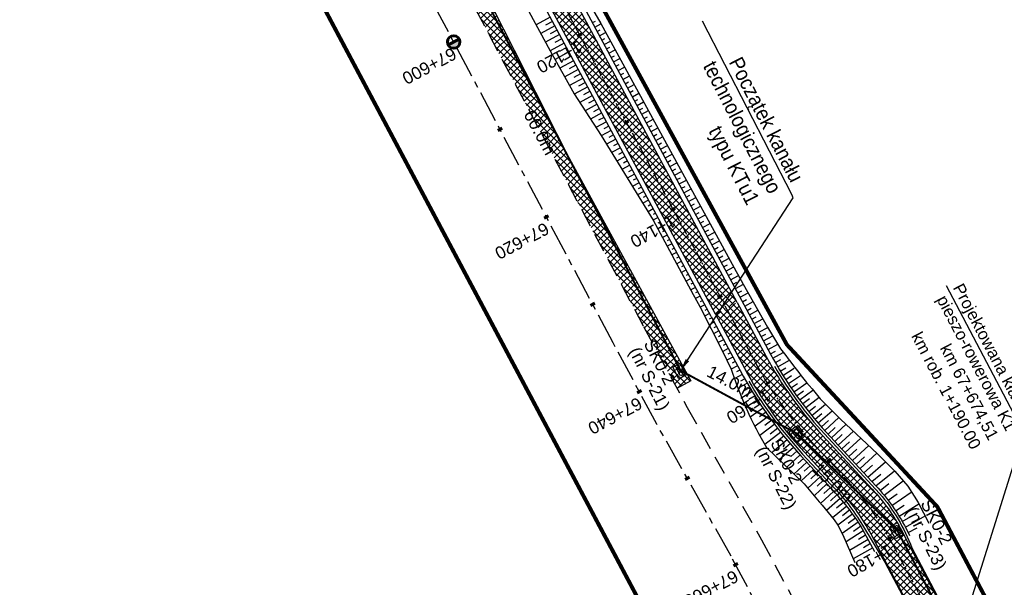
# Model space of a CAD drawing. Header units: metres. Extents: x 7529682 to 7533711, y 5721186 to 5727842.
# Tile 83 of 112: x 7530185 to 7530284, y 5726752 to 5726809. Entities that reach past the tile are written whole.
import ezdxf
from ezdxf import colors
from ezdxf.entities.mleader import LeaderData, LeaderLine
from ezdxf.math import Vec2, Vec3

# ---------------------------------------------------------------- set-up
doc = ezdxf.new("R2010")
doc.units = ezdxf.units.M
for name, pattern in [('817-dzialki-09-05-04$0$HIDDEN', [0.375, 0.25, -0.125]), ('CENTER', [50.8, 31.75, -6.35, 6.35, -6.35]), ('HIDDEN', [9.525, 6.35, -3.175])]:
    doc.linetypes.add(name, pattern=pattern)
for name, color, linetype in [('C-DROGI-SYTUACJA-ETYKIETY', 7, 'Continuous'), ('D-hatch-pobocza', 131, 'Continuous'), ('D-pobocza', 7, 'Continuous'), ('D-skarpa', 7, 'Continuous'), ('D-skarpa-kreskowanie', 7, 'Continuous')]:
    doc.layers.add(name, color=color, linetype=linetype)
for name, color, linetype, lineweight, true_color in [('D-bariery', 7, 'FENCELINE2', 30, 0xff0f0f), ('D-hatch-ciag-pieszo-rowerowy', 7, 'Continuous', 13, 0xff9f80), ('D-LR-etap-III', 7, '817-dzialki-09-05-04$0$HIDDEN', 50, 0xff1aff)]:
    doc.layers.add(name, color=color, linetype=linetype, lineweight=lineweight, true_color=true_color)
for name, color, linetype, lineweight in [('D-krawędzie', 7, 'Continuous', 30), ('D-obrzeża', 7, 'Continuous', 30), ('D-opisy', 7, 'Continuous', 30), ('D-oś', 10, 'CENTER', 30), ('Sieci-T-kanal technologiczny', 4, 'kt kanał technologiczny', 30)]:
    doc.layers.add(name, color=color, linetype=linetype, lineweight=lineweight)
for name, color, linetype, true_color in [('D-opis-KT-dlugosci', 7, 'Continuous', 0xff8000), ('D-opis-KT-studnie', 7, 'Continuous', 0xff8000), ('poprzeczki', 7, 'Continuous', 0x0000c7)]:
    doc.layers.add(name, color=color, linetype=linetype, true_color=true_color)
doc.styles.add('ARIAL', font='arial.ttf', dxfattribs={"height": 1})
doc.styles.get("Standard").update_dxf_attribs({"font": 'arial.ttf'})
doc.linetypes.add('FENCELINE2', pattern='A,6.35,-2.54,[132,ltypeshp.shx,S=2.54,R=0,X=-2.54,Y=0],-2.54,25.4', length=36.83)
doc.linetypes.add('kt kanał technologiczny', pattern='A,1,-0.8,["kt",Standard,S=0.5,R=0,X=-0.7,Y=-0.15],-0.3', length=2.1)
pattern_1 = [(45, (0, 0), (-0.33675960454, 0.33675960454), []), (135, (0, 0), (-0.33675960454, -0.33675960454), [])]

# ---------------------------------------------------------------- blocks, each defined once
blk = doc.blocks.new('kilometraz')
at = {"linetype": 'ByBlock', "lineweight": -2}
blk.add_hatch(color=0, dxfattribs=at).paths.add_polyline_path([(0, -0.28125, 0.41421356), (0.28125, 0, 0.41421356), (0, 0.28125)])
at = {"color": 0, "linetype": 'ByBlock', "lineweight": -2}
blk.add_line((0, 0.28125), (0, -0.28125), dxfattribs=at)
blk.add_circle((0, 0), 0.28125, dxfattribs=at)
blk = doc.blocks.new('AeccTickLine')
at = {"color": 0, "linetype": 'ByBlock', "lineweight": -2}
blk.add_line((0, 1), (0, -1), dxfattribs=at)
blk = doc.blocks.new('SKR2')
at = {"layer": 'Sieci-T-kanal technologiczny', "color": 2, "lineweight": 25}
for points in [[(0.028, -0.188), (0.958, -1.153), (0.282, -1.805), (-0.648, -0.84)], [(-0.038, -0.537), (0.607, -1.206), (0.233, -1.567), (-0.412, -0.898)]]:
    blk.add_lwpolyline(points, close=True, dxfattribs=at)
blk.add_lwpolyline([(-0.09, -1.232), (0.285, -0.872)], dxfattribs=at)

msp = doc.modelspace()

# ---------------------------------------------------------------- hatches: boundary and pattern name
at = {"layer": 'D-hatch-ciag-pieszo-rowerowy'}
h = msp.add_hatch(dxfattribs=at)
h.set_pattern_fill('ANSI37', color=256, scale=0.15, style=0)
h.set_pattern_definition([(45, (0.87658, 0.48407), (-0.33675960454, 0.33675960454), []), (135, (0.87658, 0.48407), (-0.33675960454, -0.33675960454), [])])
h.paths.add_polyline_path([(7530218.952, 5726852.807), (7530216.575, 5726851.959), (7530226.804, 5726832.32), (7530255.071, 5726779.69), (7530257.273, 5726780.873), (7530229.014, 5726833.489)])
h = msp.add_hatch(dxfattribs=at)
h.set_pattern_fill('ANSI37', color=256, scale=0.15, style=0)
h.set_pattern_definition(pattern_1)
h.paths.add_polyline_path([(7530259.102, 5726774.826), (7530256.172, 5726780.282), (7530255.071, 5726779.69), (7530258.001, 5726774.234, 0.063585), (7530264.072, 5726765.729), (7530264.989, 5726766.578, -0.063585)])
h.paths.add_polyline_path([(7530260.204, 5726775.417), (7530257.273, 5726780.873), (7530256.172, 5726780.282), (7530259.102, 5726774.826, 0.063585), (7530264.989, 5726766.578), (7530265.906, 5726767.427, -0.063585)])
h = msp.add_hatch(dxfattribs=at)
h.set_pattern_fill('ANSI37', color=256, scale=0.15, style=0)
h.set_pattern_definition(pattern_1)
edge = h.paths.add_edge_path()
edge.add_line((7530283.833, 5726728.997), (7530286.28, 5726729.51))
edge.add_line((7530286.28, 5726729.51), (7530284.652, 5726736.563))
edge.add_arc((7530268.68, 5726732.277), 16.536, 15.0227, 28.03049)
edge.add_line((7530283.277, 5726740.048), (7530282.392, 5726741.774))
edge.add_line((7530282.392, 5726741.774), (7530274.686, 5726756.331))
edge.add_line((7530274.686, 5726756.331), (7530273.91, 5726757.795))
edge.add_arc((7530256.237, 5726748.432), 20, 27.9173, 42.79309)
edge.add_line((7530270.913, 5726762.019), (7530265.906, 5726767.427))
edge.add_line((7530265.906, 5726767.427), (7530264.072, 5726765.729))
edge.add_line((7530264.072, 5726765.729), (7530266.929, 5726762.642))
edge.add_arc((7530249.054, 5726744.94), 25.158, 35.87851, 44.72219, ccw=False)
edge.add_line((7530269.438, 5726759.684), (7530270.155, 5726758.6))
edge.add_line((7530270.155, 5726758.6), (7530270.8, 5726757.472))
edge.add_line((7530270.8, 5726757.472), (7530280.403, 5726739.321))
edge.add_line((7530280.403, 5726739.321), (7530281.385, 5726737.172))
edge.add_line((7530281.385, 5726737.172), (7530282.232, 5726734.968))
edge.add_arc((7530245.156, 5726721.986), 39.283, 14.8317, 19.29733, ccw=False)
edge.add_line((7530283.13, 5726732.041), (7530283.833, 5726728.997))
at = {"layer": 'D-hatch-pobocza'}
h = msp.add_hatch(dxfattribs=at)
h.set_pattern_fill('ANSI37', color=256, scale=0.15, style=0)
h.set_pattern_definition(pattern_1)
h.paths.add_polyline_path([(7530229.37, 5726816.95), (7530212.464, 5726849.277), (7530211.151, 5726847.666), (7530247.82, 5726778.438), (7530251.181, 5726772.19), (7530252.58, 5726772.943), (7530252.44, 5726773.19), (7530240.1, 5726795.81)])

# ---------------------------------------------------------------- linework, layer by layer
at = {"layer": 'D-bariery', "ltscale": 0.05, "flags": 128}
for points in [[(7530261.044, 5726774.425, 0.0553), (7530266.09, 5726767.597), (7530271.655, 5726761.585, -0.089216), (7530274.919, 5726756.078), (7530274.919, 5726756.078), (7530281.911, 5726742.873), (7530281.911, 5726742.873, -0.073318), (7530284.987, 5726736.22), (7530286.926, 5726727.824, 0.021396), (7530289.132, 5726721.882, 0.021396)], [(7530258.449, 5726772.919, 0.0553), (7530263.888, 5726765.559), (7530266.746, 5726762.473, -0.061023), (7530269.951, 5726758.359), (7530272.2, 5726754.638), (7530279.645, 5726740.577), (7530281.209, 5726736.952, -0.032987), (7530282.886, 5726731.985), (7530283.925, 5726727.488, 0.034388), (7530286.376, 5726720.683)]]:
    msp.add_lwpolyline(points, format="xyb", dxfattribs=at)
at = {"layer": 'D-krawędzie', "linetype": 'HIDDEN', "ltscale": 0.3}
msp.add_lwpolyline([(7530204.081, 5726861.013), (7530247.82, 5726778.438), (7530252.22, 5726770.26), (7530259.735, 5726756.9), (7530263.782, 5726749.287), (7530270.196, 5726737.096), (7530272.433, 5726732.819), (7530276.009, 5726725.598), (7530279.7, 5726718.02), (7530284.501, 5726708.94), (7530291.376, 5726695.94), (7530296.046, 5726687.107), (7530304.464, 5726671.187), (7530316.604, 5726648.181), (7530333.058, 5726617.014), (7530350.004, 5726585.006), (7530367.258, 5726552.316), (7530385.763, 5726517.235), (7530404.054, 5726482.546)], dxfattribs=at)
at = {"layer": 'D-LR-etap-III', "ltscale": 10, "flags": 128}
msp.add_lwpolyline([(7531750.474, 5723895.103, 0.4, 0.4, 0), (7531750.505, 5723895.13, 0.4, 0.4, 0), (7531682.71, 5724022.92, 0.4, 0.4, 0), (7531619.177, 5724147.204, 0.4, 0.4, 0), (7531592.309, 5724198.489, 0.4, 0.4, 0), (7531553.264, 5724272.919, 0.4, 0.4, 0), (7531504.02, 5724366.79, 0.4, 0.4, 0), (7531482.09, 5724407.62, 0.4, 0.4, 0), (7531412.35, 5724541.183, 0.4, 0.4, 0), (7531388.464, 5724586.93, 0.4, 0.4, 0), (7531345.12, 5724669.94, 0.4, 0.4, 0), (7531127.66, 5725081.67, 0.4, 0.4, 0), (7531059.253, 5725211.041, 0.4, 0.4, 0), (7531008.007, 5725307.954, 0.4, 0.4, 0), (7530964.182, 5725390.836, 0.4, 0.4, 0), (7530914.557, 5725484.684, 0.4, 0.4, 0), (7530865.243, 5725577.494, 0.4, 0.4, 0), (7530840.085, 5725624.059, 0.4, 0.4, 0), (7530802.56, 5725694.925, 0.4, 0.4, 0), (7530755.54, 5725787.51, 0.4, 0.4, 0), (7530708.718, 5725876.303, 0.4, 0.4, 0), (7530695.12, 5725902.09, 0.4, 0.4, 0), (7530642.914, 5726001.078, 0.4, 0.4, 0), (7530634.935, 5726016.147, 0.4, 0.4, 0), (7530610.82, 5726061.93, 0.4, 0.4, 0), (7530610.82, 5726061.93, 0.4, 0.4, 0), (7530607.21, 5726063.51, 0.4, 0.4, 0), (7530597.42, 5726080.68, 0.4, 0.4, 0), (7530591.16, 5726088.44, 0.4, 0.4, 0), (7530581.28, 5726107.21, 0.4, 0.4, 0), (7530571.29, 5726130.56, 0.4, 0.4, 0), (7530549.555, 5726171.527, 0.4, 0.4, 0), (7530531.014, 5726206.474, 0.4, 0.4, 0), (7530516.461, 5726236.017, 0.4, 0.4, 0), (7530500.799, 5726266.141, 0.4, 0.4, 0), (7530491.35, 5726283.94, 0.4, 0.4, 0), (7530482.4, 5726303.41, 0.4, 0.4, 0), (7530482.4, 5726303.41, 0.4, 0.4, 0), (7530450.41, 5726357.28, 0.4, 0.4, 0), (7530397.759, 5726458.5, 0.4, 0.4, 0), (7530334.708, 5726583.665, 0.4, 0.4, 0), (7530303.939, 5726645.168, 0.4, 0.4, 0), (7530300.51, 5726651.778, 0.4, 0.4, 0), (7530289.214, 5726671.967, 0.4, 0.4, 0), (7530281.54, 5726685.57, 0.4, 0.4, 0), (7530261.371, 5726724.163, 0.4, 0.4, 0), (7530254.03, 5726738.21, 0.4, 0.4, 0), (7530197.22, 5726845.06, 0.4, 0.4, 0), (7530194.71, 5726849.15, 0.4, 0.4, 0), (7530195.92, 5726850.75, 0.4, 0.4, 0), (7530170.547, 5726892.961, 0.4, 0.4, 0), (7530143.175, 5726945.066, 0.4, 0.4, 0), (7530105.06, 5727018.32, 0.4, 0.4, 0), (7530100.06, 5727027.16, 0.4, 0.4, 0), (7530062.319, 5727099.625, 0.4, 0.4, 0), (7530015.379, 5727189.42, 0.4, 0.4, 0), (7529983.208, 5727250.207, 0.4, 0.4, 0), (7529953.284, 5727306.747, 0.4, 0.4, 0), (7529900.671, 5727406.159, 0.4, 0.4, 0), (7529890.63, 5727425.131, 0.4, 0.4, 0), (7529875.155, 5727454.426, 0.4, 0.4, 0), (7529857.56, 5727487.787, 0.4, 0.4, 0), (7529835.194, 5727530.193, 0.4, 0.4, 0), (7529811.741, 5727574.662, 0.4, 0.4, 0), (7529792.102, 5727611.923, 0.4, 0.4, 0), (7529768.066, 5727657.47, 0.4, 0.4, 0), (7529755.211, 5727682.131, 0.4, 0.4, 0), (7529753.31, 5727681.13, 0.4, 0.4, 0), (7529739.21, 5727707.77, 0.4, 0.4, 0), (7529735.395, 5727711.252, 0.4, 0.4, 0), (7529725.42, 5727730.2, 0.4, 0.4, 0), (7529723.55, 5727729.88, 0.4, 0.4, 0), (7529695.567, 5727782.932, 0.4, 0.4, 0), (7529717.68, 5727794.024, 0.4, 0.4, 0), (7529736.275, 5727758.647, 0.4, 0.4, 0), (7529736.275, 5727758.647, 0.4, 0.4, 0), (7529744.511, 5727750.406, 0.4, 0.4, 0), (7529744.511, 5727750.406, 0.4, 0.4, 0), (7529750.283, 5727738.55, 0.4, 0.4, 0), (7529777.109, 5727687.569, 0.4, 0.4, 0), (7529796.515, 5727651.33, 0.4, 0.4, 0), (7529814.938, 5727616.793, 0.4, 0.4, 0), (7529839.007, 5727572.304, 0.4, 0.4, 0), (7529860.618, 5727532.509, 0.4, 0.4, 0), (7529882.349, 5727491.504, 0.4, 0.4, 0), (7529904.865, 5727449.096, 0.4, 0.4, 0), (7529920.747, 5727418.885, 0.4, 0.4, 0), (7529946.677, 5727368.547, 0.4, 0.4, 0), (7529972.025, 5727320.573, 0.4, 0.4, 0), (7529987.74, 5727290.153, 0.4, 0.4, 0), (7529996.497, 5727273.662, 0.4, 0.4, 0), (7530017.541, 5727234.203, 0.4, 0.4, 0), (7530033.054, 5727204.864, 0.4, 0.4, 0), (7530051.623, 5727170.223, 0.4, 0.4, 0), (7530069.277, 5727137.016, 0.4, 0.4, 0), (7530089.385, 5727097.534, 0.4, 0.4, 0), (7530109.713, 5727060.747, 0.4, 0.4, 0), (7530136.77, 5727011.64, 0.4, 0.4, 0), (7530162.447, 5726962.744, 0.4, 0.4, 0), (7530187.674, 5726916.992, 0.4, 0.4, 0), (7530207.821, 5726879.335, 0.4, 0.4, 0), (7530230.626, 5726834.519, 0.4, 0.4, 0), (7530262.288, 5726776.618, 0.4, 0.4, 0), (7530277.51, 5726760.213, 0.4, 0.4, 0), (7530286.037, 5726744.107, 0.4, 0.4, 0), (7530288.097, 5726735.884, 0.4, 0.4, 0), (7530290.394, 5726725.047, 0.4, 0.4, 0), (7530296.177, 5726713.583, 0.4, 0.4, 0), (7530302.726, 5726701.182, 0.4, 0.4, 0), (7530325.685, 5726657.466, 0.4, 0.4, 0), (7530343.244, 5726623.649, 0.4, 0.4, 0), (7530360.23, 5726591.747, 0.4, 0.4, 0), (7530383.209, 5726548.059, 0.4, 0.4, 0), (7530406.018, 5726503.606, 0.4, 0.4, 0), (7530427.465, 5726462.62, 0.4, 0.4, 0), (7530447.928, 5726424.388, 0.4, 0.4, 0), (7530471.127, 5726379.921, 0.4, 0.4, 0), (7530490.501, 5726343.033, 0.4, 0.4, 0), (7530509.499, 5726306.733, 0.4, 0.4, 0), (7530529.89, 5726267.244, 0.4, 0.4, 0), (7530543.852, 5726238.99, 0.4, 0.4, 0), (7530554.809, 5726218.944, 0.4, 0.4, 0), (7530559.027, 5726212.223, 0.4, 0.4, 0), (7530563.061, 5726206.41, 0.4, 0.4, 0), (7530566.934, 5726200.464, 0.4, 0.4, 0), (7530569.771, 5726194.902, 0.4, 0.4, 0), (7530571.473, 5726191.282, 0.4, 0.4, 0), (7530572.839, 5726188.025, 0.4, 0.4, 0), (7530575.295, 5726182.035, 0.4, 0.4, 0), (7530579.737, 5726173.306, 0.4, 0.4, 0), (7530583.3, 5726167.41, 0.4, 0.4, 0), (7530593.4, 5726163.33, 0.4, 0.4, 0), (7530598.618, 5726155.264, 0.4, 0.4, 0), (7530608.258, 5726140.497, 0.4, 0.4, 0), (7530603.27, 5726136.83, 0.4, 0.4, 0), (7530606.53, 5726131.84, 0.4, 0.4, 0), (7530604.239, 5726124.217, 0.4, 0.4, 0), (7530605.847, 5726121.63, 0.4, 0.4, 0), (7530608.972, 5726116.164, 0.4, 0.4, 0), (7530618.114, 5726097.791, 0.4, 0.4, 0), (7530651.213, 5726034.96, 0.4, 0.4, 0), (7530670.244, 5725998.611, 0.4, 0.4, 0), (7530698.075, 5725945.953, 0.4, 0.4, 0), (7530716.506, 5725911.305, 0.4, 0.4, 0), (7530735.223, 5725875.667, 0.4, 0.4, 0), (7530752.504, 5725842.155, 0.4, 0.4, 0), (7530778.311, 5725793.501, 0.4, 0.4, 0), (7530797.5, 5725756.382, 0.4, 0.4, 0), (7530812.519, 5725728.289, 0.4, 0.4, 0), (7530820.039, 5725713.16, 0.4, 0.4, 0), (7530822.422, 5725710.194, 0.4, 0.4, 0), (7530833.155, 5725688.801, 0.4, 0.4, 0), (7530849.629, 5725656.159, 0.4, 0.4, 0), (7530867.983, 5725621.964, 0.4, 0.4, 0), (7530872.63, 5725612.888, 0.4, 0.4, 0), (7530880.354, 5725597.595, 0.4, 0.4, 0), (7530883.839, 5725593.389, 0.4, 0.4, 0), (7530891.782, 5725587.763, 0.4, 0.4, 0), (7530895.039, 5725584.281, 0.4, 0.4, 0), (7530897.034, 5725580.941, 0.4, 0.4, 0), (7530900.952, 5725579.946, 0.4, 0.4, 0), (7530904.81, 5725571.977, 0.4, 0.4, 0), (7530903.682, 5725568.566, 0.4, 0.4, 0), (7530908.901, 5725558.845, 0.4, 0.4, 0), (7530910.252, 5725545.672, 0.4, 0.4, 0), (7530912.873, 5725538.646, 0.4, 0.4, 0), (7530945.278, 5725478.464, 0.4, 0.4, 0), (7530959.692, 5725450.246, 0.4, 0.4, 0), (7531002.827, 5725368.192, 0.4, 0.4, 0), (7531044.704, 5725290.314, 0.4, 0.4, 0), (7531064.099, 5725253.213, 0.4, 0.4, 0), (7531083.01, 5725216.678, 0.4, 0.4, 0), (7531113.013, 5725158.466, 0.4, 0.4, 0), (7531137.364, 5725113.071, 0.4, 0.4, 0), (7531150.831, 5725086.712, 0.4, 0.4, 0), (7531159.746, 5725076.641, 0.4, 0.4, 0), (7531166.31, 5725074.58, 0.4, 0.4, 0), (7531172.29, 5725062.58, 0.4, 0.4, 0), (7531170.59, 5725055.606, 0.4, 0.4, 0), (7531173.733, 5725044.081, 0.4, 0.4, 0), (7531215.342, 5724964.86, 0.4, 0.4, 0), (7531238.054, 5724921.685, 0.4, 0.4, 0), (7531262.39, 5724875.283, 0.4, 0.4, 0), (7531295.587, 5724811.266, 0.4, 0.4, 0), (7531348.488, 5724712.363, 0.4, 0.4, 0), (7531363.741, 5724682.684, 0.4, 0.4, 0), (7531366.987, 5724675.865, 0.4, 0.4, 0), (7531382.541, 5724646.111, 0.4, 0.4, 0), (7531401.299, 5724610.875, 0.4, 0.4, 0), (7531428.965, 5724558.862, 0.4, 0.4, 0), (7531449.111, 5724520.398, 0.4, 0.4, 0), (7531477.293, 5724465.831, 0.4, 0.4, 0), (7531500.996, 5724421.113, 0.4, 0.4, 0), (7531512.122, 5724400.549, 0.4, 0.4, 0), (7531513.782, 5724396.757, 0.4, 0.4, 0), (7531526.32, 5724379.39, 0.4, 0.4, 0), (7531566.784, 5724302.736, 0.4, 0.4, 0), (7531612.277, 5724225.61, 0.4, 0.4, 0), (7531620.493, 5724210.548, 0.4, 0.4, 0), (7531631.578, 5724196.258, 0.4, 0.4, 0), (7531653.484, 5724152.434, 0.4, 0.4, 0), (7531661.151, 5724128.494, 0.4, 0.4, 0), (7531673.881, 5724101.186, 0.4, 0.4, 0), (7531684.691, 5724081.184, 0.4, 0.4, 0), (7531699.212, 5724051.17, 0.4, 0.4, 0), (7531704.034, 5724040.584, 0.4, 0.4, 0), (7531704.034, 5724040.584, 0.4, 0.4, 0), (7531703.913, 5724037.17, 0.4, 0.4, 0), (7531736.42, 5723969.232, 0.4, 0.4, 0), (7531738.285, 5723967.699, 0.4, 0.4, 0), (7531742.181, 5723962.346, 0.4, 0.4, 0), (7531744.286, 5723958.616, 0.4, 0.4, 0), (7531755.393, 5723944.193, 0.4, 0.4, 0), (7531758.69, 5723936.76, 0.4, 0.4, 0), (7531780.08, 5723929.25, 0.4, 0.4, 0), (7531792.612, 5723906.338, 0.4, 0.4, 0), (7531792.612, 5723906.338, 0.4, 0.4, 0), (7531756.962, 5723883.055, 0.4, 0.4, 0), (7531750.46, 5723895.13, 0.4, 0.4, 0), (7531750.46, 5723895.13, 0, 0, 0)], format="xyseb", dxfattribs=at)
at = {"layer": 'D-obrzeża'}
for points in [[(7530255.071, 5726779.69), (7530226.804, 5726832.32), (7530203.558, 5726876.949)], [(7530257.273, 5726780.873), (7530229.014, 5726833.489), (7530218.952, 5726852.807)]]:
    msp.add_lwpolyline(points, dxfattribs=at)
for points in [[(7530257.273, 5726780.873), (7530260.204, 5726775.417, 0.063585), (7530265.906, 5726767.427)], [(7530255.071, 5726779.69), (7530258.001, 5726774.234, 0.063585), (7530264.072, 5726765.729)]]:
    msp.add_lwpolyline(points, format="xyb", dxfattribs=at)
at = {"layer": 'D-obrzeża', "linetype": 'ByBlock'}
for points in [[(7530265.906, 5726767.427), (7530270.913, 5726762.019, -0.064999), (7530273.91, 5726757.795), (7530274.494, 5726756.693)], [(7530280.403, 5726739.321), (7530279.751, 5726740.565), (7530270.8, 5726757.472, 0.065084), (7530267.801, 5726761.701), (7530264.072, 5726765.729)]]:
    msp.add_lwpolyline(points, format="xyb", dxfattribs=at)
msp.add_lwpolyline([(7530283.277, 5726740.048), (7530283.076, 5726740.46), (7530282.893, 5726740.822), (7530282.623, 5726741.339), (7530282.314, 5726741.922), (7530274.494, 5726756.693)], dxfattribs=at)
at = {"layer": 'D-opisy'}
msp.add_lwpolyline([(7530278.399, 5726782.598), (7530286.203, 5726767.736), (7530280.681, 5726750.117), (7530264.029, 5726741.301)], dxfattribs=at)
at = {"layer": 'D-oś', "ltscale": 0.03}
msp.add_lwpolyline([(7530204.666, 5726877.528), (7530227.909, 5726832.904), (7530259.102, 5726774.826, 0.063585), (7530264.989, 5726766.578), (7530268.47, 5726762.818, -0.065084), (7530272.969, 5726756.475), (7530281.424, 5726740.504, -0.065084), (7530284.142, 5726733.217), (7530284.891, 5726729.972, 0.064463), (7530289.362, 5726717.937), (7530322.484, 5726654.998), (7530339.922, 5726621.886), (7530356.842, 5726589.483), (7530379.806, 5726546.279), (7530402.949, 5726502.005), (7530424.44, 5726461.025)], format="xyb", dxfattribs=at)
at = {"layer": 'D-oś', "ltscale": 0.1}
msp.add_lwpolyline([(7530400.958, 5726480.914), (7530382.667, 5726515.602), (7530364.162, 5726550.682), (7530346.91, 5726583.371), (7530329.964, 5726615.378), (7530313.508, 5726646.548), (7530301.37, 5726669.551), (7530292.952, 5726685.471), (7530288.281, 5726694.304), (7530281.407, 5726707.304), (7530276.579, 5726716.435), (7530272.867, 5726724.055), (7530269.314, 5726731.231), (7530267.097, 5726735.47), (7530260.688, 5726747.65), (7530256.664, 5726755.22), (7530249.153, 5726768.573), (7530244.732, 5726776.79), (7530200.988, 5726859.376)], dxfattribs=at)
at = {"layer": 'D-pobocza'}
for points in [[(7530219.427, 5726852.977), (7530229.456, 5726833.723), (7530257.714, 5726781.11)], [(7530254.63, 5726779.453), (7530226.362, 5726832.086), (7530216.099, 5726851.789)], [(7530212.464, 5726849.277), (7530229.37, 5726816.95), (7530240.1, 5726795.81), (7530252.44, 5726773.19), (7530252.58, 5726772.943), (7530251.181, 5726772.19)]]:
    msp.add_lwpolyline(points, dxfattribs=at)
for points in [[(7530257.714, 5726781.11), (7530260.644, 5726775.654, 0.063585), (7530266.273, 5726767.767, 0.063585)], [(7530254.63, 5726779.453), (7530257.561, 5726773.997, 0.063585), (7530263.705, 5726765.389, 0.063585)], [(7530266.273, 5726767.767), (7530271.28, 5726762.358, -0.064999), (7530274.351, 5726758.03), (7530274.688, 5726757.325)], [(7530271.191, 5726755.665), (7530269.733, 5726758.331, 0.056796), (7530266.562, 5726762.303), (7530263.705, 5726765.389)]]:
    msp.add_lwpolyline(points, format="xyb", dxfattribs=at)
at = {"layer": 'D-skarpa', "linetype": 'Continuous'}
for points in [[(7530224.959, 5726831.368, -0.000026), (7530231.252, 5726819.507)], [(7530219.427, 5726852.977), (7530220.183, 5726852.12, -0.040689), (7530227.044, 5726839.912), (7530229.3, 5726835.45), (7530230.024, 5726834.006, 0.003974), (7530236.321, 5726822.229), (7530238.696, 5726817.829), (7530240.99, 5726813.386), (7530243.491, 5726809.054), (7530257.183, 5726784.005), (7530257.316, 5726783.763), (7530257.886, 5726782.731), (7530260.347, 5726778.378), (7530261.664, 5726776.201, 0.019416), (7530265.948, 5726770.821), (7530267.708, 5726769.096), (7530271.462, 5726765.589), (7530273.204, 5726763.82), (7530274.52, 5726762.299), (7530275.555, 5726760.657), (7530276.653, 5726758.557), (7530276.653, 5726758.557)], [(7530233.618, 5726815.102), (7530238.381, 5726806.309), (7530240.813, 5726801.939), (7530243.54, 5726797.729), (7530246.145, 5726793.452), (7530248.788, 5726789.197), (7530252.836, 5726781.67), (7530252.967, 5726781.427), (7530253.521, 5726780.387), (7530255.805, 5726775.938), (7530256.68, 5726774.13, 0.056652), (7530260.234, 5726766.207), (7530264.032, 5726762.558), (7530264.032, 5726762.558), (7530265.552, 5726760.74), (7530265.858, 5726760.401), (7530267.066, 5726758.913), (7530267.447, 5726758.36), (7530267.447, 5726758.36), (7530267.965, 5726757.395), (7530269.163, 5726754.591)]]:
    msp.add_lwpolyline(points, format="xyb", dxfattribs=at)
at = {"layer": 'D-skarpa-kreskowanie', "linetype": 'Continuous'}
for p, q in [((7530238.381, 5726809.707, 107.589), (7530236.955, 5726808.941, 106.509)), ((7530238.855, 5726808.826, 107.588), (7530237.432, 5726808.061, 106.511)), ((7530238.618, 5726809.266, 107.588), (7530237.906, 5726808.884, 107.049)), ((7530239.091, 5726808.385, 107.587), (7530238.381, 5726808.003, 107.049)), ((7530242.657, 5726809.144, 107.716), (7530242.955, 5726809.304, 107.49)), ((7530242.893, 5726808.703, 107.716), (7530243.504, 5726809.031, 107.254)), ((7530243.13, 5726808.263, 107.715), (7530243.437, 5726808.427, 107.483)), ((7530239.328, 5726807.945, 107.587), (7530237.908, 5726807.182, 106.512)), ((7530239.564, 5726807.504, 107.586), (7530238.855, 5726807.123, 107.05)), ((7530243.367, 5726807.822, 107.715), (7530243.983, 5726808.153, 107.248)), ((7530243.603, 5726807.382, 107.714), (7530243.913, 5726807.548, 107.48)), ((7530239.801, 5726807.064, 107.586), (7530238.384, 5726806.303, 106.514)), ((7530240.038, 5726806.623, 107.585), (7530239.333, 5726806.245, 107.052)), ((7530243.84, 5726806.941, 107.714), (7530244.463, 5726807.276, 107.242)), ((7530244.076, 5726806.501, 107.714), (7530244.39, 5726806.669, 107.476)), ((7530244.313, 5726806.06, 107.713), (7530244.943, 5726806.398, 107.236)), ((7530240.274, 5726806.183, 107.585), (7530238.871, 5726805.429, 106.523)), ((7530240.511, 5726805.742, 107.584), (7530239.812, 5726805.367, 107.056)), ((7530244.549, 5726805.62, 107.713), (7530244.866, 5726805.79, 107.473)), ((7530244.786, 5726805.179, 107.712), (7530245.422, 5726805.521, 107.231)), ((7530240.747, 5726805.302, 107.584), (7530239.357, 5726804.555, 106.532)), ((7530241.22, 5726804.421, 107.583), (7530239.843, 5726803.681, 106.541)), ((7530240.984, 5726804.861, 107.584), (7530240.292, 5726804.49, 107.06)), ((7530245.023, 5726804.739, 107.712), (7530245.342, 5726804.91, 107.47)), ((7530245.259, 5726804.298, 107.711), (7530245.902, 5726804.643, 107.225)), ((7530241.694, 5726803.54, 107.582), (7530240.33, 5726802.807, 106.55)), ((7530241.457, 5726803.98, 107.583), (7530240.772, 5726803.612, 107.064)), ((7530245.496, 5726803.858, 107.711), (7530245.819, 5726804.031, 107.466)), ((7530245.732, 5726803.417, 107.71), (7530246.382, 5726803.766, 107.219)), ((7530242.167, 5726802.659, 107.581), (7530240.816, 5726801.934, 106.559)), ((7530241.93, 5726803.099, 107.582), (7530241.252, 5726802.735, 107.068)), ((7530245.969, 5726802.977, 107.71), (7530246.295, 5726803.152, 107.463)), ((7530246.206, 5726802.536, 107.709), (7530246.861, 5726802.888, 107.213)), ((7530242.64, 5726801.778, 107.58), (7530241.362, 5726801.091, 106.613)), ((7530242.403, 5726802.218, 107.581), (7530241.746, 5726801.865, 107.083)), ((7530246.442, 5726802.096, 107.709), (7530246.772, 5726802.273, 107.46)), ((7530246.679, 5726801.655, 107.708), (7530247.341, 5726802.011, 107.207)), ((7530243.113, 5726800.897, 107.579), (7530241.907, 5726800.249, 106.667)), ((7530242.877, 5726801.337, 107.58), (7530242.256, 5726801.004, 107.11)), ((7530243.35, 5726800.456, 107.579), (7530242.765, 5726800.142, 107.136)), ((7530246.915, 5726801.215, 107.708), (7530247.248, 5726801.394, 107.456)), ((7530247.152, 5726800.774, 107.708), (7530247.821, 5726801.133, 107.201)), ((7530247.388, 5726800.334, 107.707), (7530247.724, 5726800.514, 107.453)), ((7530243.586, 5726800.016, 107.578), (7530242.453, 5726799.407, 106.721)), ((7530243.823, 5726799.575, 107.578), (7530243.274, 5726799.281, 107.163)), ((7530247.625, 5726799.893, 107.707), (7530248.3, 5726800.256, 107.196)), ((7530247.862, 5726799.453, 107.706), (7530248.201, 5726799.635, 107.449)), ((7530244.059, 5726799.135, 107.578), (7530242.998, 5726798.565, 106.774)), ((7530244.296, 5726798.694, 107.577), (7530243.783, 5726798.419, 107.189)), ((7530248.098, 5726799.012, 107.706), (7530248.78, 5726799.379, 107.19)), ((7530248.335, 5726798.572, 107.705), (7530248.677, 5726798.756, 107.446)), ((7530248.571, 5726798.131, 107.705), (7530249.26, 5726798.501, 107.184)), ((7530244.533, 5726798.254, 107.577), (7530243.543, 5726797.723, 106.828)), ((7530244.769, 5726797.814, 107.576), (7530244.287, 5726797.554, 107.211)), ((7530248.808, 5726797.691, 107.704), (7530249.154, 5726797.877, 107.443)), ((7530249.045, 5726797.25, 107.704), (7530249.739, 5726797.624, 107.178)), ((7530245.006, 5726797.373, 107.576), (7530244.065, 5726796.867, 106.863)), ((7530245.479, 5726796.492, 107.575), (7530244.586, 5726796.012, 106.899)), ((7530245.242, 5726796.933, 107.575), (7530244.784, 5726796.686, 107.228)), ((7530249.281, 5726796.81, 107.703), (7530249.63, 5726796.997, 107.439)), ((7530249.518, 5726796.369, 107.703), (7530250.219, 5726796.746, 107.172)), ((7530245.952, 5726795.611, 107.574), (7530245.107, 5726795.157, 106.934)), ((7530245.716, 5726796.052, 107.574), (7530245.281, 5726795.818, 107.245)), ((7530249.754, 5726795.929, 107.702), (7530250.106, 5726796.118, 107.436)), ((7530249.991, 5726795.488, 107.702), (7530250.698, 5726795.869, 107.167)), ((7530246.425, 5726794.73, 107.573), (7530245.628, 5726794.302, 106.969)), ((7530246.189, 5726795.171, 107.573), (7530245.778, 5726794.95, 107.263)), ((7530250.227, 5726795.048, 107.702), (7530250.583, 5726795.239, 107.433)), ((7530250.464, 5726794.608, 107.701), (7530251.178, 5726794.991, 107.161)), ((7530246.898, 5726793.849, 107.572), (7530246.149, 5726793.446, 107.005)), ((7530246.662, 5726794.29, 107.572), (7530246.275, 5726794.082, 107.28)), ((7530250.701, 5726794.167, 107.701), (7530251.059, 5726794.36, 107.429)), ((7530250.937, 5726793.727, 107.7), (7530251.658, 5726794.114, 107.155)), ((7530251.174, 5726793.286, 107.7), (7530251.536, 5726793.48, 107.426)), ((7530247.372, 5726792.968, 107.571), (7530246.678, 5726792.595, 107.046)), ((7530247.135, 5726793.409, 107.572), (7530246.774, 5726793.215, 107.298)), ((7530247.608, 5726792.528, 107.571), (7530247.275, 5726792.349, 107.318)), ((7530251.41, 5726792.846, 107.699), (7530252.137, 5726793.236, 107.149)), ((7530251.647, 5726792.405, 107.699), (7530252.012, 5726792.601, 107.422)), ((7530247.845, 5726792.087, 107.57), (7530247.206, 5726791.744, 107.087)), ((7530248.081, 5726791.647, 107.57), (7530247.776, 5726791.483, 107.339)), ((7530251.884, 5726791.965, 107.698), (7530252.617, 5726792.359, 107.143)), ((7530252.12, 5726791.524, 107.698), (7530252.489, 5726791.722, 107.419)), ((7530252.357, 5726791.084, 107.697), (7530253.097, 5726791.481, 107.137)), ((7530248.318, 5726791.206, 107.569), (7530247.735, 5726790.893, 107.128)), ((7530248.555, 5726790.766, 107.569), (7530248.277, 5726790.617, 107.359)), ((7530252.593, 5726790.643, 107.697), (7530252.965, 5726790.843, 107.416)), ((7530252.83, 5726790.203, 107.696), (7530253.576, 5726790.604, 107.132)), ((7530248.791, 5726790.325, 107.568), (7530248.263, 5726790.042, 107.169)), ((7530249.028, 5726789.885, 107.568), (7530248.778, 5726789.75, 107.379)), ((7530253.066, 5726789.762, 107.696), (7530253.441, 5726789.964, 107.412)), ((7530253.303, 5726789.322, 107.696), (7530254.056, 5726789.726, 107.126)), ((7530249.264, 5726789.444, 107.567), (7530248.792, 5726789.19, 107.21)), ((7530249.501, 5726789.004, 107.567), (7530249.265, 5726788.877, 107.388)), ((7530249.737, 5726788.563, 107.567), (7530249.265, 5726788.31, 107.209)), ((7530253.54, 5726788.881, 107.695), (7530253.918, 5726789.084, 107.409)), ((7530253.776, 5726788.441, 107.695), (7530254.536, 5726788.849, 107.12)), ((7530249.974, 5726788.123, 107.566), (7530249.738, 5726787.996, 107.388)), ((7530250.211, 5726787.682, 107.566), (7530249.739, 5726787.429, 107.209)), ((7530254.013, 5726788, 107.694), (7530254.394, 5726788.205, 107.406)), ((7530254.249, 5726787.56, 107.694), (7530255.015, 5726787.971, 107.114)), ((7530250.447, 5726787.242, 107.565), (7530250.212, 5726787.115, 107.387)), ((7530250.684, 5726786.801, 107.565), (7530250.213, 5726786.548, 107.208)), ((7530254.486, 5726787.119, 107.693), (7530254.871, 5726787.326, 107.402)), ((7530254.723, 5726786.679, 107.693), (7530255.495, 5726787.094, 107.108)), ((7530250.92, 5726786.361, 107.564), (7530250.685, 5726786.234, 107.386)), ((7530251.157, 5726785.92, 107.564), (7530250.686, 5726785.668, 107.208)), ((7530254.959, 5726786.238, 107.692), (7530255.347, 5726786.447, 107.399)), ((7530255.196, 5726785.798, 107.692), (7530255.975, 5726786.216, 107.102)), ((7530255.432, 5726785.357, 107.691), (7530255.823, 5726785.567, 107.395)), ((7530251.394, 5726785.48, 107.563), (7530251.158, 5726785.354, 107.385)), ((7530251.63, 5726785.039, 107.563), (7530251.16, 5726784.787, 107.207)), ((7530251.867, 5726784.599, 107.562), (7530251.632, 5726784.473, 107.385)), ((7530255.669, 5726784.917, 107.691), (7530256.454, 5726785.339, 107.097)), ((7530255.905, 5726784.476, 107.691), (7530256.3, 5726784.688, 107.392)), ((7530252.103, 5726784.158, 107.562), (7530251.634, 5726783.906, 107.207)), ((7530252.34, 5726783.718, 107.561), (7530252.105, 5726783.592, 107.384)), ((7530256.142, 5726784.036, 107.69), (7530256.934, 5726784.461, 107.091)), ((7530256.379, 5726783.595, 107.69), (7530256.776, 5726783.809, 107.389)), ((7530256.615, 5726783.155, 107.69), (7530257.415, 5726783.584, 107.085)), ((7530252.577, 5726783.277, 107.561), (7530252.108, 5726783.026, 107.206)), ((7530252.813, 5726782.837, 107.561), (7530252.579, 5726782.711, 107.383)), ((7530256.852, 5726782.714, 107.691), (7530257.254, 5726782.93, 107.386)), ((7530257.088, 5726782.274, 107.692), (7530257.898, 5726782.709, 107.079)), ((7530253.05, 5726782.396, 107.56), (7530252.581, 5726782.145, 107.206)), ((7530253.286, 5726781.956, 107.56), (7530253.052, 5726781.83, 107.382)), ((7530253.523, 5726781.516, 107.56), (7530253.054, 5726781.264, 107.205)), ((7530257.325, 5726781.833, 107.698), (7530257.735, 5726782.054, 107.388)), ((7530257.562, 5726781.393, 107.704), (7530258.391, 5726781.838, 107.077)), ((7530253.759, 5726781.075, 107.561), (7530253.524, 5726780.949, 107.383)), ((7530253.996, 5726780.635, 107.562), (7530253.524, 5726780.381, 107.205)), ((7530257.798, 5726780.952, 107.71), (7530258.217, 5726781.178, 107.393)), ((7530258.035, 5726780.512, 107.717), (7530258.883, 5726780.967, 107.075)), ((7530254.469, 5726779.754, 107.574), (7530253.981, 5726779.491, 107.205)), ((7530254.233, 5726780.194, 107.568), (7530253.992, 5726780.065, 107.386)), ((7530258.271, 5726780.071, 107.723), (7530258.7, 5726780.302, 107.398)), ((7530258.508, 5726779.631, 107.729), (7530259.375, 5726780.097, 107.073)), ((7530254.942, 5726778.873, 107.586), (7530254.438, 5726778.602, 107.204)), ((7530254.706, 5726779.313, 107.58), (7530254.458, 5726779.18, 107.392)), ((7530258.744, 5726779.191, 107.735), (7530259.183, 5726779.426, 107.403)), ((7530258.981, 5726778.75, 107.741), (7530259.867, 5726779.226, 107.07)), ((7530259.218, 5726778.31, 107.747), (7530259.666, 5726778.55, 107.408)), ((7530255.416, 5726777.992, 107.599), (7530254.895, 5726777.712, 107.204)), ((7530255.179, 5726778.432, 107.593), (7530254.923, 5726778.294, 107.398)), ((7530255.652, 5726777.551, 107.605), (7530255.388, 5726777.409, 107.405)), ((7530259.454, 5726777.869, 107.754), (7530260.36, 5726778.356, 107.068)), ((7530259.691, 5726777.429, 107.766), (7530260.155, 5726777.678, 107.415)), ((7530255.889, 5726777.111, 107.611), (7530255.351, 5726776.822, 107.204)), ((7530256.125, 5726776.67, 107.617), (7530255.853, 5726776.524, 107.411)), ((7530259.927, 5726776.988, 107.779), (7530260.879, 5726777.499, 107.059)), ((7530260.164, 5726776.548, 107.791), (7530260.651, 5726776.809, 107.422)), ((7530260.401, 5726776.107, 107.803), (7530261.397, 5726776.642, 107.049)), ((7530256.362, 5726776.23, 107.623), (7530255.808, 5726775.932, 107.204)), ((7530256.598, 5726775.789, 107.636), (7530256.312, 5726775.635, 107.419)), ((7530260.637, 5726775.667, 107.816), (7530261.147, 5726775.94, 107.43)), ((7530260.886, 5726775.233, 107.833), (7530261.931, 5726775.812, 107.036)), ((7530256.835, 5726775.349, 107.648), (7530256.244, 5726775.031, 107.201)), ((7530257.072, 5726774.908, 107.661), (7530256.767, 5726774.745, 107.43)), ((7530261.136, 5726774.8, 107.85), (7530261.671, 5726775.105, 107.439)), ((7530261.385, 5726774.366, 107.867), (7530262.481, 5726775.011, 107.02)), ((7530257.308, 5726774.468, 107.673), (7530256.68, 5726774.13, 107.198)), ((7530257.793, 5726773.593, 107.701), (7530257.049, 5726773.183, 107.134)), ((7530257.545, 5726774.027, 107.685), (7530257.221, 5726773.854, 107.441)), ((7530261.634, 5726773.933, 107.885), (7530262.195, 5726774.272, 107.448)), ((7530261.897, 5726773.508, 107.903), (7530263.043, 5726774.223, 107.002)), ((7530258.292, 5726772.727, 107.733), (7530257.343, 5726772.173, 107)), ((7530258.043, 5726773.16, 107.717), (7530257.619, 5726772.92, 107.392)), ((7530262.187, 5726773.1, 107.922), (7530262.773, 5726773.477, 107.457)), ((7530262.476, 5726772.692, 107.941), (7530263.674, 5726773.484, 106.983)), ((7530262.765, 5726772.285, 107.961), (7530263.377, 5726772.7, 107.467)), ((7530263.054, 5726771.877, 107.98), (7530264.302, 5726772.749, 106.964)), ((7530258.791, 5726771.86, 107.764), (7530257.639, 5726771.151, 106.862)), ((7530258.542, 5726772.293, 107.748), (7530258.017, 5726771.979, 107.34)), ((7530263.343, 5726771.469, 107.999), (7530263.979, 5726771.926, 107.477)), ((7530263.633, 5726771.061, 108.019), (7530264.927, 5726772.017, 106.945)), ((7530259.364, 5726771.041, 107.8), (7530258.093, 5726770.215, 106.787)), ((7530259.075, 5726771.449, 107.782), (7530258.462, 5726771.061, 107.298)), ((7530259.654, 5726770.633, 107.817), (7530258.996, 5726770.195, 107.289)), ((7530263.922, 5726770.653, 108.038), (7530264.58, 5726771.153, 107.487)), ((7530264.211, 5726770.245, 108.057), (7530265.549, 5726771.289, 106.925)), ((7530264.817, 5726769.451, 108.096), (7530266.192, 5726770.583, 106.908)), ((7530259.943, 5726770.225, 107.835), (7530258.584, 5726769.296, 106.735)), ((7530260.232, 5726769.817, 107.853), (7530259.531, 5726769.326, 107.28)), ((7530264.5, 5726769.838, 108.077), (7530265.18, 5726770.382, 107.496)), ((7530265.144, 5726769.073, 108.115), (7530265.839, 5726769.66, 107.508)), ((7530265.471, 5726768.694, 108.135), (7530266.875, 5726769.913, 106.895)), ((7530260.521, 5726769.41, 107.87), (7530259.078, 5726768.371, 106.682)), ((7530261.1, 5726768.594, 107.906), (7530259.575, 5726767.44, 106.628)), ((7530260.811, 5726769.002, 107.888), (7530260.069, 5726768.454, 107.272)), ((7530265.798, 5726768.316, 108.154), (7530266.506, 5726768.948, 107.521)), ((7530266.125, 5726767.938, 108.173), (7530267.555, 5726769.246, 106.881)), ((7530261.678, 5726767.778, 107.941), (7530260.075, 5726766.503, 106.575)), ((7530261.389, 5726768.186, 107.923), (7530260.607, 5726767.579, 107.262)), ((7530266.459, 5726767.566, 108.192), (7530267.184, 5726768.237, 107.533)), ((7530266.799, 5726767.199, 108.21), (7530268.275, 5726768.566, 106.869)), ((7530267.482, 5726766.461, 108.248), (7530269.012, 5726767.878, 106.857)), ((7530262.324, 5726766.985, 107.977), (7530260.837, 5726765.742, 106.685)), ((7530261.989, 5726767.372, 107.959), (7530261.196, 5726766.725, 107.276)), ((7530262.652, 5726766.607, 107.995), (7530261.956, 5726766.011, 107.384)), ((7530267.14, 5726766.83, 108.229), (7530267.892, 5726767.526, 107.546)), ((7530267.836, 5726766.079, 108.267), (7530268.615, 5726766.8, 107.559)), ((7530268.19, 5726765.696, 108.286), (7530269.776, 5726767.164, 106.845)), ((7530262.979, 5726766.229, 108.013), (7530261.532, 5726764.959, 106.729)), ((7530263.306, 5726765.85, 108.03), (7530262.704, 5726765.309, 107.49)), ((7530268.557, 5726765.3, 108.306), (7530269.365, 5726766.047, 107.573)), ((7530268.924, 5726764.903, 108.326), (7530270.568, 5726766.425, 106.833)), ((7530269.685, 5726764.082, 108.367), (7530271.388, 5726765.658, 106.82)), ((7530263.633, 5726765.472, 108.048), (7530262.288, 5726764.234, 106.829)), ((7530264.309, 5726764.736, 108.085), (7530263.014, 5726763.536, 106.907)), ((7530263.97, 5726765.103, 108.066), (7530263.41, 5726764.585, 107.558)), ((7530269.305, 5726764.492, 108.347), (7530270.141, 5726765.267, 107.586)), ((7530270.474, 5726763.23, 108.382), (7530272.261, 5726764.777, 106.805)), ((7530264.989, 5726764.002, 108.122), (7530263.736, 5726762.842, 106.983)), ((7530264.649, 5726764.369, 108.103), (7530264.059, 5726763.823, 107.567)), ((7530265.328, 5726763.635, 108.14), (7530264.709, 5726763.062, 107.577)), ((7530270.066, 5726763.644, 108.388), (7530270.945, 5726764.433, 107.6)), ((7530271.292, 5726762.345, 108.395), (7530273.172, 5726763.852, 106.789)), ((7530265.668, 5726763.268, 108.159), (7530264.411, 5726762.105, 107.016)), ((7530266.008, 5726762.901, 108.177), (7530265.37, 5726762.311, 107.597)), ((7530270.883, 5726762.788, 108.389), (7530271.776, 5726763.532, 107.613)), ((7530272.114, 5726761.4, 108.382), (7530274.056, 5726762.835, 106.771)), ((7530266.347, 5726762.535, 108.195), (7530265.053, 5726761.336, 107.02)), ((7530267.027, 5726761.801, 108.232), (7530265.702, 5726760.574, 107.028)), ((7530266.687, 5726762.168, 108.214), (7530266.031, 5726761.56, 107.617)), ((7530271.71, 5726761.879, 108.383), (7530272.61, 5726762.571, 107.626)), ((7530272.903, 5726760.368, 108.377), (7530274.862, 5726761.696, 106.799)), ((7530267.685, 5726761.048, 108.271), (7530266.311, 5726759.843, 107.052)), ((7530267.359, 5726761.427, 108.251), (7530266.688, 5726760.817, 107.646)), ((7530268.012, 5726760.669, 108.291), (7530267.309, 5726760.075, 107.676)), ((7530272.517, 5726760.89, 108.394), (7530273.441, 5726761.545, 107.639)), ((7530268.338, 5726760.29, 108.31), (7530266.9, 5726759.118, 107.073)), ((7530268.653, 5726759.903, 108.33), (7530267.917, 5726759.324, 107.706)), ((7530273.276, 5726759.83, 108.374), (7530274.133, 5726760.386, 107.692)), ((7530273.631, 5726759.28, 108.385), (7530275.628, 5726760.518, 106.817)), ((7530268.953, 5726759.503, 108.349), (7530267.447, 5726758.36, 107.088)), ((7530269.513, 5726758.675, 108.358), (7530267.891, 5726757.533, 107.035)), ((7530269.254, 5726759.104, 108.369), (7530268.483, 5726758.54, 107.732)), ((7530273.96, 5726758.734, 108.409), (7530274.817, 5726759.241, 107.745)), ((7530274.272, 5726758.178, 108.446), (7530276.262, 5726759.304, 106.921)), ((7530270.017, 5726757.812, 108.363), (7530268.273, 5726756.674, 106.973)), ((7530269.777, 5726758.251, 108.37), (7530269.014, 5726757.734, 107.755)), ((7530274.547, 5726757.62, 108.483), (7530275.451, 5726758.109, 107.798)), ((7530270.496, 5726756.936, 108.35), (7530268.639, 5726755.816, 106.903)), ((7530270.257, 5726757.374, 108.357), (7530269.519, 5726756.911, 107.775)), ((7530270.973, 5726756.064, 108.337), (7530269.001, 5726754.969, 106.834)), ((7530270.735, 5726756.5, 108.343), (7530270.024, 5726756.088, 107.795))]:
    msp.add_line(p, q, dxfattribs=at)
at = {"layer": 'Sieci-T-kanal technologiczny', "ltscale": 2}
msp.add_lwpolyline([(7530196.318, 5726878.263, 0.2, 0.2, 0), (7530224.092, 5726826.208, 0.2, 0.2, 0), (7530251.555, 5726773.992, 0.2, 0.2, 0), (7530263.334, 5726767.604, 0.2, 0.2, 0), (7530273.437, 5726757.85, 0.2, 0.2, 0), (7530282.975, 5726739.774, 0.2, 0.2, 0), (7530286.554, 5726722.671, 0.2, 0.2, 0), (7530285.084, 5726710.887, 0.2, 0.2, 0), (7530301.191, 5726680.382, 0.2, 0.2, 0), (7530328.423, 5726628.042, 0.2, 0.2, 0), (7530355.902, 5726575.832, 0.2, 0.2, 0), (7530383.487, 5726523.677, 0.2, 0.2, 0), (7530411.063, 5726471.517, 0.2, 0.2, 0), (7530438.457, 5726419.263, 0.2, 0.2, 0), (7530466.06, 5726367.117, 0.2, 0.2, 0), (7530493.727, 5726315.006, 0.2, 0.2, 0), (7530521.232, 5726262.809, 0.2, 0.2, 0), (7530549.213, 5726210.862, 0, 0, 0)], format="xyseb", dxfattribs=at)

# ---------------------------------------------------------------- block references
at = {"layer": 'C-DROGI-SYTUACJA-ETYKIETY', "color": 10, "linetype": 'Continuous', "lineweight": 60, "xscale": 2.249999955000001, "yscale": 2.249999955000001, "zscale": 2.249999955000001, "rotation": 297.9096442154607}
msp.add_blockref('kilometraz', (7530228.628, 5726807.193), dxfattribs=at)
at = {"layer": 'C-DROGI-SYTUACJA-ETYKIETY', "color": 7, "linetype": 'Continuous', "lineweight": 60}
for p, xscale, yscale, zscale, rotation in [((7530233.309, 5726798.356), 0.25, 0.25, 0.25, 297.9096442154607), ((7530237.99, 5726789.519), 0.25, 0.25, 0.25, 297.9096442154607), ((7530242.671, 5726780.682), 0.25, 0.25, 0.25, 297.9096442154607), ((7530247.384, 5726771.862), 0.25, 0.25, 0.25, 298.2809386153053), ((7530252.225, 5726763.113), 0.25, 0.25, 0.25, 299.3577535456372), ((7530257.108, 5726754.386), 0.2499999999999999, 0.2499999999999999, 0.2499999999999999, 297.9921826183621)]:
    msp.add_blockref('AeccTickLine', p, dxfattribs=dict(at, xscale=xscale, yscale=yscale, zscale=zscale, rotation=rotation))
at = {"layer": 'poprzeczki', "color": 7, "linetype": 'Continuous', "lineweight": 60, "xscale": 0.25, "yscale": 0.25, "zscale": 0.25}
for p, rotation in [((7530241.339, 5726807.898), 298.240082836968), ((7530246.071, 5726799.088), 298.240082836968), ((7530250.803, 5726790.278), 298.240082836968), ((7530255.534, 5726781.469), 298.240082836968), ((7530260.332, 5726772.696), 301.7627601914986), ((7530266.551, 5726764.891), 312.7930906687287), ((7530272.671, 5726757.023), 299.0884115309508)]:
    msp.add_blockref('AeccTickLine', p, dxfattribs=dict(at, rotation=rotation))
at = {"layer": 'Sieci-T-kanal technologiczny'}
for p, rotation in [((7530251.361, 5726772.954), 164.1354822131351), ((7530263.37, 5726766.548), 176.6917504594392), ((7530273.244, 5726756.811), 164.1354822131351)]:
    msp.add_blockref('SKR2', p, dxfattribs=dict(at, rotation=rotation))

# ---------------------------------------------------------------- texts
at = {"layer": 'C-DROGI-SYTUACJA-ETYKIETY', "color": 7}
for s, rotation, p in [('67+600', 207.90964, (7530228.473, 5726806.686)), ('1+120', 208.24008, (7530241.186, 5726807.39)), ('1+140', 208.24008, (7530250.65, 5726789.771)), ('67+620', 207.90964, (7530237.834, 5726789.012)), ('1+160', 211.76276, (7530260.211, 5726772.18)), ('67+640', 208.28094, (7530247.231, 5726771.354)), ('1+180', 209.08841, (7530272.526, 5726756.512)), ('67+660', 207.99218, (7530256.952, 5726753.879))]:
    msp.add_text(s, height=1.25, rotation=rotation, dxfattribs=at).set_placement(p)
at = {"layer": 'D-opis-KT-dlugosci', "style": 'ARIAL'}
for s, rotation, p in [('60.0m', 298.33464, (7530235.646, 5726799.894, 101.212)), ('14.0m', 332.67177, (7530254.086, 5726773.47)), ('15.0m', 315.21172, (7530264.79, 5726763.903))]:
    msp.add_text(s, height=1.25, rotation=rotation, dxfattribs=at).set_placement(p)
at = {"layer": 'D-opis-KT-studnie', "char_height": 1.25, "attachment_point": 1, "rotation": 297, "line_spacing_factor": 0.8, "style": 'ARIAL'}
for s, insert in [('SK0-2\\P(nr S-21)', (7530248.905, 5726777.289, 10.12)), ('SK0-2\\P(nr S-22)', (7530261.705, 5726767.275, 10.12)), ('SK0-2\\P(nr S-23)', (7530276.873, 5726761.151, 10.12))]:
    msp.add_mtext_dynamic_manual_height_columns(s, width=11.25549, gutter_width=6, heights=[0], dxfattribs=dict(at, insert=insert))
at = {"layer": 'D-opisy', "insert": (7530287.29, 5726769.246), "char_height": 1.2, "attachment_point": 3, "rotation": 297.70129}
msp.add_mtext_dynamic_manual_height_columns('Projektowana kładka \\Ppieszo-rowerowa K1\\Pkm 67+674,51\\Pkm rob. 1+190.00', width=35.39242, gutter_width=6, heights=[0], dxfattribs=at)

# ---------------------------------------------------------------- leaders
at = {"layer": 'D-opis-KT-studnie'}
ml = msp.add_multileader_mtext('Standard', dxfattribs=at)
ml.set_content('{\\W0.9;Początek kanału \\Ptechnologicznego\\Ptypu KTu1}', color=256, style='ARIAL')
ml.set_leader_properties()
ml.build(insert=Vec2(0, 0))
ml.multileader.update_dxf_attribs({"text_left_attachment_type": 6, "text_right_attachment_type": 6, "dogleg_length": 0.36, "arrow_head_size": 1.25})
ctx = ml.context
ctx.base_point, ctx.char_height, ctx.arrow_head_size, ctx.landing_gap_size, ctx.plane_origin, ctx.plane_x_axis, ctx.plane_y_axis = Vec3(7530262.78, 5726791.77), 1.5, 1.25, 1, Vec3(7530246.035, 5726828.801), Vec3(-0.457191, 0.889369), Vec3(-0.889369, -0.457191)
ctx.left_attachment, ctx.right_attachment, ctx.text_align_type = 6, 6, 2
notes = []
notes.append((ctx, [(1, (1, 1, 0), (7530262.945, 5726791.45), (-0.457191, 0.889369), 0.36, [(0, [(7530251.555, 5726773.992)], 0, [])])]))
ctx.mtext.insert, ctx.mtext.text_direction, ctx.mtext.rotation, ctx.mtext.alignment, ctx.mtext.flow_direction = Vec3(7530264.049, 5726793.547), Vec3(0.457191, -0.889369), 5.187223, 3, 5
for ctx, leaders in notes:
    for number, flags, end, landing, length, lines in leaders:
        leader = LeaderData()
        leader.index, (leader.has_last_leader_line, leader.has_dogleg_vector, leader.attachment_direction) = number, flags
        leader.last_leader_point, leader.dogleg_vector, leader.dogleg_length = Vec3(end), Vec3(landing), length
        for number, points, colour, breaks in lines:
            line = LeaderLine()
            line.index, line.vertices, line.color, line.breaks = number, Vec3.list(points), colors.encode_raw_color(colour), breaks
            leader.lines.append(line)
        ctx.leaders.append(leader)

doc.saveas('drawing.dxf')
